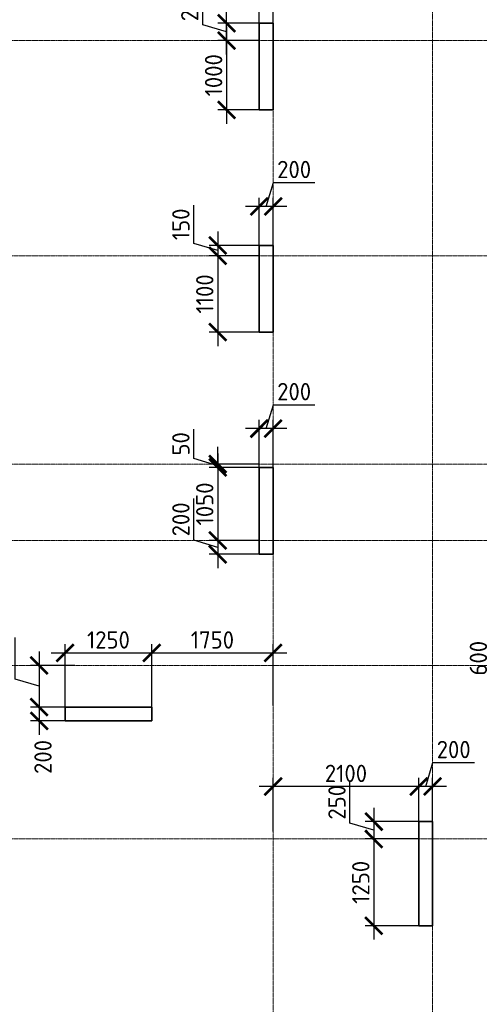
# Model space of a CAD drawing. Header units: millimetres. Extents: x 369815 to 1481759, y -423071 to -27917.
# Tile 11 of 256: x 472288 to 478915, y -376311 to -362128. Entities that reach past the tile are written whole.
import ezdxf

# ---------------------------------------------------------------- set-up
doc = ezdxf.new("R2010")
doc.units = ezdxf.units.MM
doc.linetypes.add('______5', pattern=[1100, 800, -100, 100, -100])
doc.linetypes.add('осевая', pattern=[50.8, 31.75, -6.35, 6.35, -6.35])
doc.layers.add('Колонна_ бетон', color=7, linetype='Continuous', lineweight=50, true_color=0xb4b496)
doc.layers.add('Оси', color=40, linetype='______5', lineweight=18)
doc.layers.add('РАЗМЕРЫ', color=1, linetype='Continuous', lineweight=9)
doc.styles.add('GOST-2.304_Type-B', font='GOST_Common.ttf')
doc.dimstyles.new('СПДС', dxfattribs={"dimscale": 100, "dimtxt": 2.5, "dimasz": 2.5, "dimexe": 1.25, "dimexo": 0, "dimtad": 1, "dimdec": 0, "dimtxsty": 'GOST-2.304_Type-B', "dimblk": 'ARCHTICK', "dimcen": 2.5, "dimdle": 2, "dimadec": 0, "dimazin": 2, "dimtfac": 0.75, "dimtdec": 0, "dimtmove": 1, "dimatfit": 3, "dimfxl": 1, "dimtolj": 1, "dimarcsym": 1})

# ---------------------------------------------------------------- blocks, each defined once
blk = doc.blocks.new('оси2')
at = {"layer": 'Оси', "color": 16, "linetype": 'осевая', "lineweight": 0, "ltscale": 0.5, "transparency": 33554687}
for p, q in [((1015145.5, 5465.4), (1015145.5, -20739.3)), ((1017445.5, 5465.4), (1017445.5, -20739.3)), ((979200, 1707.1), (1032582.1, 1707.1)), ((979200, -1392.9), (1032582.1, -1392.9)), ((979200, -4392.9), (1032582.1, -4392.9)), ((979200, -5492.9), (1032582.1, -5492.9)), ((979200, -7292.9), (1032582.1, -7292.9)), ((979200, -9792.9), (1032582.1, -9792.9))]:
    blk.add_line(p, q, dxfattribs=at)
blk = doc.blocks.new('_ArchTick')
at = {"color": 0, "linetype": 'ByBlock', "const_width": 0.15}
blk.add_lwpolyline([(-0.5, -0.5), (0.5, 0.5)], dxfattribs=at)
blk = doc.blocks.new('*D1726')
at = {"layer": 'DEFPOINTS', "color": 0, "transparency": 16777216}
for p in [(478042, -373173), (478042, -373979, -360), (478242, -373979)]:
    blk.add_point(p, dxfattribs=at)
at = {"layer": 'РАЗМЕРЫ', "color": 0, "lineweight": -2, "transparency": 16777216}
for p, q in [((478142, -373173), (478245, -372829)), ((478245, -372829), (478845, -372829)), ((478042, -373979), (478042, -373048)), ((478242, -373979), (478242, -373048)), ((478442, -373173), (477842, -373173))]:
    blk.add_line(p, q, dxfattribs=at)
at = {"layer": 'РАЗМЕРЫ', "color": 0, "lineweight": -2, "transparency": 16777216, "xscale": 250, "yscale": 250, "zscale": 250, "rotation": 180}
blk.add_blockref('_ArchTick', (478042, -373173), dxfattribs=at)
at = {"layer": 'РАЗМЕРЫ', "color": 0, "lineweight": -2, "transparency": 16777216, "xscale": 250, "yscale": 250, "zscale": 250}
blk.add_blockref('_ArchTick', (478242, -373173), dxfattribs=at)
at = {"layer": 'РАЗМЕРЫ', "color": 0, "transparency": 16777216, "insert": (478545, -372641), "char_height": 250, "attachment_point": 5, "style": 'GOST-2.304_Type-B'}
blk.add_mtext('\\A1;200', dxfattribs=at)
blk = doc.blocks.new('*D1727')
at = {"layer": 'DEFPOINTS', "color": 0, "transparency": 16777216}
for p in [(475942, -373173), (478042, -373669), (475942, -373824)]:
    blk.add_point(p, dxfattribs=at)
at = {"layer": 'РАЗМЕРЫ', "color": 0, "lineweight": -2, "transparency": 16777216}
for p, q in [((475942, -373824), (475942, -373048)), ((478042, -373669), (478042, -373048)), ((478242, -373173), (475742, -373173))]:
    blk.add_line(p, q, dxfattribs=at)
at = {"layer": 'РАЗМЕРЫ', "color": 0, "lineweight": -2, "transparency": 16777216, "xscale": 250, "yscale": 250, "zscale": 250, "rotation": 180}
blk.add_blockref('_ArchTick', (475942, -373173), dxfattribs=at)
at = {"layer": 'РАЗМЕРЫ', "color": 0, "lineweight": -2, "transparency": 16777216, "xscale": 250, "yscale": 250, "zscale": 250}
blk.add_blockref('_ArchTick', (478042, -373173), dxfattribs=at)
at = {"layer": 'РАЗМЕРЫ', "color": 0, "transparency": 16777216, "insert": (476992, -372985), "char_height": 250, "attachment_point": 5, "style": 'GOST-2.304_Type-B'}
blk.add_mtext('\\A1;2100', dxfattribs=at)
blk = doc.blocks.new('*D1728')
at = {"layer": 'DEFPOINTS', "color": 0, "transparency": 16777216}
for p in [(478142, -373679, -200), (477393, -373929), (478042, -373929, -560)]:
    blk.add_point(p, dxfattribs=at)
at = {"layer": 'РАЗМЕРЫ', "color": 0, "lineweight": -2, "transparency": 16777216}
for p, q in [((477049, -373701), (477049, -373101)), ((477393, -373479), (477393, -374129)), ((477393, -373804), (477049, -373701)), ((478142, -373679), (477268, -373679)), ((478042, -373929), (477268, -373929))]:
    blk.add_line(p, q, dxfattribs=at)
at = {"layer": 'РАЗМЕРЫ', "color": 0, "lineweight": -2, "transparency": 16777216, "xscale": 250, "yscale": 250, "zscale": 250}
for p, rotation in [((477393, -373679), 90), ((477393, -373929), 270)]:
    blk.add_blockref('_ArchTick', p, dxfattribs=dict(at, rotation=rotation))
at = {"layer": 'РАЗМЕРЫ', "color": 0, "transparency": 16777216, "insert": (476862, -373401), "char_height": 250, "attachment_point": 5, "rotation": 90, "style": 'GOST-2.304_Type-B'}
blk.add_mtext('\\A1;250', dxfattribs=at)
blk = doc.blocks.new('*D1729')
at = {"layer": 'DEFPOINTS', "color": 0, "transparency": 16777216}
for p in [(478042, -373929, -560), (477393, -375179), (478042, -375179, -200)]:
    blk.add_point(p, dxfattribs=at)
at = {"layer": 'РАЗМЕРЫ', "color": 0, "lineweight": -2, "transparency": 16777216}
for p, q in [((477393, -373729), (477393, -375379)), ((478042, -373929), (477268, -373929)), ((478042, -375179), (477268, -375179))]:
    blk.add_line(p, q, dxfattribs=at)
at = {"layer": 'РАЗМЕРЫ', "color": 0, "lineweight": -2, "transparency": 16777216, "xscale": 250, "yscale": 250, "zscale": 250}
for p, rotation in [((477393, -373929), 90), ((477393, -375179), 270)]:
    blk.add_blockref('_ArchTick', p, dxfattribs=dict(at, rotation=rotation))
at = {"layer": 'РАЗМЕРЫ', "color": 0, "transparency": 16777216, "insert": (477206, -374554), "char_height": 250, "attachment_point": 5, "rotation": 90, "style": 'GOST-2.304_Type-B'}
blk.add_mtext('\\A1;1250', dxfattribs=at)
blk = doc.blocks.new('*D1755')
at = {"layer": 'DEFPOINTS', "color": 0, "transparency": 16777216}
for p in [(475742, -364818), (475742, -365429), (475942, -365429)]:
    blk.add_point(p, dxfattribs=at)
at = {"layer": 'РАЗМЕРЫ', "color": 0, "lineweight": -2, "transparency": 16777216}
for p, q in [((475842, -364818), (475945, -364474)), ((475945, -364474), (476545, -364474)), ((475742, -365429), (475742, -364693)), ((475942, -365429), (475942, -364693)), ((476142, -364818), (475542, -364818))]:
    blk.add_line(p, q, dxfattribs=at)
at = {"layer": 'РАЗМЕРЫ', "color": 0, "lineweight": -2, "transparency": 16777216, "xscale": 250, "yscale": 250, "zscale": 250, "rotation": 180}
blk.add_blockref('_ArchTick', (475742, -364818), dxfattribs=at)
at = {"layer": 'РАЗМЕРЫ', "color": 0, "lineweight": -2, "transparency": 16777216, "xscale": 250, "yscale": 250, "zscale": 250}
blk.add_blockref('_ArchTick', (475942, -364818), dxfattribs=at)
at = {"layer": 'РАЗМЕРЫ', "color": 0, "transparency": 16777216, "insert": (476245, -364286), "char_height": 250, "attachment_point": 5, "style": 'GOST-2.304_Type-B'}
blk.add_mtext('\\A1;200', dxfattribs=at)
blk = doc.blocks.new('*D1756')
at = {"layer": 'DEFPOINTS', "color": 0, "transparency": 16777216}
for p in [(475742, -365379, -200), (475143, -365529), (475742, -365529, -560)]:
    blk.add_point(p, dxfattribs=at)
at = {"layer": 'РАЗМЕРЫ', "color": 0, "lineweight": -2, "transparency": 16777216}
for p, q in [((474799, -365351), (474799, -364801)), ((475143, -365179), (475143, -365729)), ((475143, -365454), (474799, -365351)), ((475742, -365379), (475018, -365379)), ((475742, -365529), (475018, -365529))]:
    blk.add_line(p, q, dxfattribs=at)
at = {"layer": 'РАЗМЕРЫ', "color": 0, "lineweight": -2, "transparency": 16777216, "xscale": 250, "yscale": 250, "zscale": 250}
for p, rotation in [((475143, -365379), 90), ((475143, -365529), 270)]:
    blk.add_blockref('_ArchTick', p, dxfattribs=dict(at, rotation=rotation))
at = {"layer": 'РАЗМЕРЫ', "color": 0, "transparency": 16777216, "insert": (474612, -365076), "char_height": 250, "attachment_point": 5, "rotation": 90, "style": 'GOST-2.304_Type-B'}
blk.add_mtext('\\A1;150', dxfattribs=at)
blk = doc.blocks.new('*D1757')
at = {"layer": 'DEFPOINTS', "color": 0, "transparency": 16777216}
for p in [(475742, -365529, -560), (475143, -366629), (475742, -366629, -200)]:
    blk.add_point(p, dxfattribs=at)
at = {"layer": 'РАЗМЕРЫ', "color": 0, "lineweight": -2, "transparency": 16777216}
for p, q in [((475143, -365329), (475143, -366829)), ((475742, -365529), (475018, -365529)), ((475742, -366629), (475018, -366629))]:
    blk.add_line(p, q, dxfattribs=at)
at = {"layer": 'РАЗМЕРЫ', "color": 0, "lineweight": -2, "transparency": 16777216, "xscale": 250, "yscale": 250, "zscale": 250}
for p, rotation in [((475143, -365529), 90), ((475143, -366629), 270)]:
    blk.add_blockref('_ArchTick', p, dxfattribs=dict(at, rotation=rotation))
at = {"layer": 'РАЗМЕРЫ', "color": 0, "transparency": 16777216, "insert": (474956, -366079), "char_height": 250, "attachment_point": 5, "rotation": 90, "style": 'GOST-2.304_Type-B'}
blk.add_mtext('\\A1;1100', dxfattribs=at)
blk = doc.blocks.new('*D1761')
at = {"layer": 'DEFPOINTS', "color": 0, "transparency": 16777216}
for p in [(475742, -368018), (475742, -368629), (475942, -368629)]:
    blk.add_point(p, dxfattribs=at)
at = {"layer": 'РАЗМЕРЫ', "color": 0, "lineweight": -2, "transparency": 16777216}
for p, q in [((475842, -368018), (475945, -367674)), ((475945, -367674), (476545, -367674)), ((476142, -368018), (475542, -368018)), ((475742, -368629), (475742, -367893)), ((475942, -368629), (475942, -367893))]:
    blk.add_line(p, q, dxfattribs=at)
at = {"layer": 'РАЗМЕРЫ', "color": 0, "lineweight": -2, "transparency": 16777216, "xscale": 250, "yscale": 250, "zscale": 250, "rotation": 180}
blk.add_blockref('_ArchTick', (475742, -368018), dxfattribs=at)
at = {"layer": 'РАЗМЕРЫ', "color": 0, "lineweight": -2, "transparency": 16777216, "xscale": 250, "yscale": 250, "zscale": 250}
blk.add_blockref('_ArchTick', (475942, -368018), dxfattribs=at)
at = {"layer": 'РАЗМЕРЫ', "color": 0, "transparency": 16777216, "insert": (476245, -367486), "char_height": 250, "attachment_point": 5, "style": 'GOST-2.304_Type-B'}
blk.add_mtext('\\A1;200', dxfattribs=at)
blk = doc.blocks.new('*D1762')
at = {"layer": 'DEFPOINTS', "color": 0, "transparency": 16777216}
for p in [(475143, -368579), (475742, -368529, -560), (475742, -368579, -200)]:
    blk.add_point(p, dxfattribs=at)
at = {"layer": 'РАЗМЕРЫ', "color": 0, "lineweight": -2, "transparency": 16777216}
for p, q in [((474799, -368451), (474799, -368026)), ((475143, -368529), (475143, -368279)), ((475143, -368554), (474799, -368451)), ((475742, -368529), (475018, -368529)), ((475742, -368579), (475018, -368579)), ((475143, -368529), (475143, -368579)), ((475143, -368579), (475143, -368829))]:
    blk.add_line(p, q, dxfattribs=at)
at = {"layer": 'РАЗМЕРЫ', "color": 0, "lineweight": -2, "transparency": 16777216, "xscale": 250, "yscale": 250, "zscale": 250}
for p, rotation in [((475143, -368529), 270), ((475143, -368579), 90)]:
    blk.add_blockref('_ArchTick', p, dxfattribs=dict(at, rotation=rotation))
at = {"layer": 'РАЗМЕРЫ', "color": 0, "transparency": 16777216, "insert": (474612, -368238), "char_height": 250, "attachment_point": 5, "rotation": 90, "style": 'GOST-2.304_Type-B'}
blk.add_mtext('\\A1;50', dxfattribs=at)
blk = doc.blocks.new('*D1763')
at = {"layer": 'DEFPOINTS', "color": 0, "transparency": 16777216}
for p in [(475742, -368579, -200), (475143, -369629), (475742, -369629, -560)]:
    blk.add_point(p, dxfattribs=at)
at = {"layer": 'РАЗМЕРЫ', "color": 0, "lineweight": -2, "transparency": 16777216}
for p, q in [((475143, -368379), (475143, -369829)), ((475742, -368579), (475018, -368579)), ((475742, -369629), (475018, -369629))]:
    blk.add_line(p, q, dxfattribs=at)
at = {"layer": 'РАЗМЕРЫ', "color": 0, "lineweight": -2, "transparency": 16777216, "xscale": 250, "yscale": 250, "zscale": 250}
for p, rotation in [((475143, -368579), 90), ((475143, -369629), 270)]:
    blk.add_blockref('_ArchTick', p, dxfattribs=dict(at, rotation=rotation))
at = {"layer": 'РАЗМЕРЫ', "color": 0, "transparency": 16777216, "insert": (474956, -369104), "char_height": 250, "attachment_point": 5, "rotation": 90, "style": 'GOST-2.304_Type-B'}
blk.add_mtext('\\A1;1050', dxfattribs=at)
blk = doc.blocks.new('*D1764')
at = {"layer": 'DEFPOINTS', "color": 0, "transparency": 16777216}
for p in [(475742, -369629, -560), (475143, -369829), (475742, -369829, -200)]:
    blk.add_point(p, dxfattribs=at)
at = {"layer": 'РАЗМЕРЫ', "color": 0, "lineweight": -2, "transparency": 16777216}
for p, q in [((474799, -369626), (474799, -369026)), ((475143, -369429), (475143, -370029)), ((475143, -369729), (474799, -369626)), ((475742, -369629), (475018, -369629)), ((475742, -369829), (475018, -369829))]:
    blk.add_line(p, q, dxfattribs=at)
at = {"layer": 'РАЗМЕРЫ', "color": 0, "lineweight": -2, "transparency": 16777216, "xscale": 250, "yscale": 250, "zscale": 250}
for p, rotation in [((475143, -369629), 90), ((475143, -369829), 270)]:
    blk.add_blockref('_ArchTick', p, dxfattribs=dict(at, rotation=rotation))
at = {"layer": 'РАЗМЕРЫ', "color": 0, "transparency": 16777216, "insert": (474612, -369326), "char_height": 250, "attachment_point": 5, "rotation": 90, "style": 'GOST-2.304_Type-B'}
blk.add_mtext('\\A1;200', dxfattribs=at)
blk = doc.blocks.new('*D1778')
at = {"layer": 'DEFPOINTS', "color": 0, "transparency": 16777216}
for p in [(479633, -371429, -560), (479432, -372029), (479800, -372029, -200)]:
    blk.add_point(p, dxfattribs=at)
at = {"layer": 'РАЗМЕРЫ', "color": 0, "lineweight": -2, "transparency": 16777216}
for p, q in [((479088, -371626), (479088, -371026)), ((479432, -371229), (479432, -372229)), ((479633, -371429), (479307, -371429)), ((479432, -371729), (479088, -371626)), ((479800, -372029), (479307, -372029))]:
    blk.add_line(p, q, dxfattribs=at)
at = {"layer": 'РАЗМЕРЫ', "color": 0, "lineweight": -2, "transparency": 16777216, "xscale": 250, "yscale": 250, "zscale": 250}
for p, rotation in [((479432, -371429), 90), ((479432, -372029), 270)]:
    blk.add_blockref('_ArchTick', p, dxfattribs=dict(at, rotation=rotation))
at = {"layer": 'РАЗМЕРЫ', "color": 0, "transparency": 16777216, "insert": (478901, -371326), "char_height": 250, "attachment_point": 5, "rotation": 90, "style": 'GOST-2.304_Type-B'}
blk.add_mtext('\\A1;600', dxfattribs=at)
blk = doc.blocks.new('*D1780')
at = {"layer": 'DEFPOINTS', "color": 0, "transparency": 16777216}
for p in [(474192, -371249), (472942, -372179), (474192, -372179)]:
    blk.add_point(p, dxfattribs=at)
at = {"layer": 'РАЗМЕРЫ', "color": 0, "lineweight": -2, "transparency": 16777216}
for p, q in [((472942, -372179), (472942, -371124)), ((474192, -372179), (474192, -371124)), ((472742, -371249), (474392, -371249))]:
    blk.add_line(p, q, dxfattribs=at)
at = {"layer": 'РАЗМЕРЫ', "color": 0, "lineweight": -2, "transparency": 16777216, "xscale": 250, "yscale": 250, "zscale": 250, "rotation": 180}
blk.add_blockref('_ArchTick', (472942, -371249), dxfattribs=at)
at = {"layer": 'РАЗМЕРЫ', "color": 0, "lineweight": -2, "transparency": 16777216, "xscale": 250, "yscale": 250, "zscale": 250}
blk.add_blockref('_ArchTick', (474192, -371249), dxfattribs=at)
at = {"layer": 'РАЗМЕРЫ', "color": 0, "transparency": 16777216, "insert": (473567, -371062), "char_height": 250, "attachment_point": 5, "style": 'GOST-2.304_Type-B'}
blk.add_mtext('\\A1;1250', dxfattribs=at)
blk = doc.blocks.new('*D1781')
at = {"layer": 'DEFPOINTS', "color": 0, "transparency": 16777216}
for p in [(475942, -371249), (474192, -372008), (475942, -372008)]:
    blk.add_point(p, dxfattribs=at)
at = {"layer": 'РАЗМЕРЫ', "color": 0, "lineweight": -2, "transparency": 16777216}
for p, q in [((474192, -372008), (474192, -371124)), ((475942, -372008), (475942, -371124)), ((473992, -371249), (476142, -371249))]:
    blk.add_line(p, q, dxfattribs=at)
at = {"layer": 'РАЗМЕРЫ', "color": 0, "lineweight": -2, "transparency": 16777216, "xscale": 250, "yscale": 250, "zscale": 250, "rotation": 180}
blk.add_blockref('_ArchTick', (474192, -371249), dxfattribs=at)
at = {"layer": 'РАЗМЕРЫ', "color": 0, "lineweight": -2, "transparency": 16777216, "xscale": 250, "yscale": 250, "zscale": 250}
blk.add_blockref('_ArchTick', (475942, -371249), dxfattribs=at)
at = {"layer": 'РАЗМЕРЫ', "color": 0, "transparency": 16777216, "insert": (475067, -371062), "char_height": 250, "attachment_point": 5, "style": 'GOST-2.304_Type-B'}
blk.add_mtext('\\A1;1750', dxfattribs=at)
blk = doc.blocks.new('*D1782')
at = {"layer": 'DEFPOINTS', "color": 0, "transparency": 16777216}
for p in [(473082, -371429, -560), (472569, -372029), (473124, -372029, -200)]:
    blk.add_point(p, dxfattribs=at)
at = {"layer": 'РАЗМЕРЫ', "color": 0, "lineweight": -2, "transparency": 16777216}
for p, q in [((472225, -371626), (472225, -371026)), ((472569, -371229), (472569, -372229)), ((473082, -371429), (472444, -371429)), ((472569, -371729), (472225, -371626)), ((473124, -372029), (472444, -372029))]:
    blk.add_line(p, q, dxfattribs=at)
at = {"layer": 'РАЗМЕРЫ', "color": 0, "lineweight": -2, "transparency": 16777216, "xscale": 250, "yscale": 250, "zscale": 250}
for p, rotation in [((472569, -371429), 90), ((472569, -372029), 270)]:
    blk.add_blockref('_ArchTick', p, dxfattribs=dict(at, rotation=rotation))
at = {"layer": 'РАЗМЕРЫ', "color": 0, "transparency": 16777216, "insert": (472037, -371326), "char_height": 250, "attachment_point": 5, "rotation": 90, "style": 'GOST-2.304_Type-B'}
blk.add_mtext('\\A1;600', dxfattribs=at)
blk = doc.blocks.new('*D1783')
at = {"layer": 'DEFPOINTS', "color": 0, "transparency": 16777216}
for p in [(473124, -372029, -200), (472569, -372229), (473059, -372229, -200)]:
    blk.add_point(p, dxfattribs=at)
at = {"layer": 'РАЗМЕРЫ', "color": 0, "lineweight": -2, "transparency": 16777216}
for p, q in [((472569, -371829), (472569, -372429)), ((473124, -372029), (472444, -372029)), ((473059, -372229), (472444, -372229))]:
    blk.add_line(p, q, dxfattribs=at)
at = {"layer": 'РАЗМЕРЫ', "color": 0, "lineweight": -2, "transparency": 16777216, "xscale": 250, "yscale": 250, "zscale": 250}
for p, rotation in [((472569, -372029), 90), ((472569, -372229), 270)]:
    blk.add_blockref('_ArchTick', p, dxfattribs=dict(at, rotation=rotation))
at = {"layer": 'РАЗМЕРЫ', "color": 0, "transparency": 16777216, "insert": (472624, -372748), "char_height": 250, "attachment_point": 5, "rotation": 90, "style": 'GOST-2.304_Type-B'}
blk.add_mtext('\\A1;200', dxfattribs=at)
blk = doc.blocks.new('*D1920')
at = {"layer": 'DEFPOINTS', "color": 0, "transparency": 16777216}
for p in [(475271, -362179), (475794, -362179, -560), (475742, -362429, -560)]:
    blk.add_point(p, dxfattribs=at)
at = {"layer": 'РАЗМЕРЫ', "color": 0, "lineweight": -2, "transparency": 16777216}
for p, q in [((474928, -362201), (474928, -361601)), ((475271, -362629), (475271, -361979)), ((475271, -362304), (474928, -362201)), ((475794, -362179), (475146, -362179)), ((475742, -362429), (475146, -362429))]:
    blk.add_line(p, q, dxfattribs=at)
at = {"layer": 'РАЗМЕРЫ', "color": 0, "lineweight": -2, "transparency": 16777216, "xscale": 250, "yscale": 250, "zscale": 250}
for p, rotation in [((475271, -362179), 90), ((475271, -362429), 270)]:
    blk.add_blockref('_ArchTick', p, dxfattribs=dict(at, rotation=rotation))
at = {"layer": 'РАЗМЕРЫ', "color": 0, "transparency": 16777216, "insert": (474740, -361901), "char_height": 250, "attachment_point": 5, "rotation": 90, "style": 'GOST-2.304_Type-B'}
blk.add_mtext('\\A1;250', dxfattribs=at)
blk = doc.blocks.new('*D1921')
at = {"layer": 'DEFPOINTS', "color": 0, "transparency": 16777216}
for p in [(475742, -362429, -560), (475271, -363429), (475805, -363429, -560)]:
    blk.add_point(p, dxfattribs=at)
at = {"layer": 'РАЗМЕРЫ', "color": 0, "lineweight": -2, "transparency": 16777216}
for p, q in [((475271, -362229), (475271, -363629)), ((475742, -362429), (475146, -362429)), ((475805, -363429), (475146, -363429))]:
    blk.add_line(p, q, dxfattribs=at)
at = {"layer": 'РАЗМЕРЫ', "color": 0, "lineweight": -2, "transparency": 16777216, "xscale": 250, "yscale": 250, "zscale": 250}
for p, rotation in [((475271, -362429), 90), ((475271, -363429), 270)]:
    blk.add_blockref('_ArchTick', p, dxfattribs=dict(at, rotation=rotation))
at = {"layer": 'РАЗМЕРЫ', "color": 0, "transparency": 16777216, "insert": (475084, -362929), "char_height": 250, "attachment_point": 5, "rotation": 90, "style": 'GOST-2.304_Type-B'}
blk.add_mtext('\\A1;1000', dxfattribs=at)
blk = doc.blocks.new('*D1922')
at = {"layer": 'DEFPOINTS', "color": 0, "transparency": 16777216}
for p in [(475742, -361825), (475742, -362179, -560), (475942, -362179, -560)]:
    blk.add_point(p, dxfattribs=at)
at = {"layer": 'РАЗМЕРЫ', "color": 0, "lineweight": -2, "transparency": 16777216}
for p, q in [((475842, -361825), (475945, -361481)), ((475945, -361481), (476545, -361481)), ((475742, -362179), (475742, -361700)), ((475942, -362179), (475942, -361700)), ((476142, -361825), (475542, -361825))]:
    blk.add_line(p, q, dxfattribs=at)
at = {"layer": 'РАЗМЕРЫ', "color": 0, "lineweight": -2, "transparency": 16777216, "xscale": 250, "yscale": 250, "zscale": 250, "rotation": 180}
blk.add_blockref('_ArchTick', (475742, -361825), dxfattribs=at)
at = {"layer": 'РАЗМЕРЫ', "color": 0, "lineweight": -2, "transparency": 16777216, "xscale": 250, "yscale": 250, "zscale": 250}
blk.add_blockref('_ArchTick', (475942, -361825), dxfattribs=at)
at = {"layer": 'РАЗМЕРЫ', "color": 0, "transparency": 16777216, "insert": (476245, -361294), "char_height": 250, "attachment_point": 5, "style": 'GOST-2.304_Type-B'}
blk.add_mtext('\\A1;200', dxfattribs=at)

msp = doc.modelspace()

# ---------------------------------------------------------------- linework, layer by layer
at = {"layer": 'Колонна_ бетон', "color": 180, "linetype": 'Continuous', "lineweight": 35, "transparency": 33554687}
for p, q in [((475941.9, -365378.9, -200), (475741.9, -365378.9, -200)), ((475741.9, -366628.9, -200), (475741.9, -365378.9, -200)), ((475941.9, -365378.9, -200), (475941.9, -366628.9, -200)), ((475741.9, -366628.9, -200), (475941.9, -366628.9, -200)), ((475941.9, -368578.9, -200), (475741.9, -368578.9, -200)), ((475741.9, -369828.9, -200), (475741.9, -368578.9, -200)), ((475941.9, -368578.9, -200), (475941.9, -369828.9, -200)), ((475941.9, -369828.9, -200), (475741.9, -369828.9, -200)), ((472941.5, -372028.9, -200), (472941.5, -372228.9, -200)), ((472941.5, -372028.9, -200), (474191.5, -372028.9, -200)), ((474191.5, -372028.9, -200), (474191.5, -372228.9, -200)), ((472941.5, -372228.9, -200), (474191.5, -372228.9, -200)), ((478041.9, -373678.9, -200), (478241.9, -373678.9, -200)), ((478041.9, -375178.9, -200), (478041.9, -373678.9, -200)), ((478241.9, -375178.9, -200), (478241.9, -373678.9, -200)), ((478241.9, -375178.9, -200), (478041.9, -375178.9, -200))]:
    msp.add_line(p, q, dxfattribs=at)
at = {"layer": 'Колонна_ бетон', "color": 180, "linetype": 'Continuous', "lineweight": 35, "transparency": 33554687, "elevation": -560}
msp.add_lwpolyline([(475742, -362178.9), (475942, -362178.9), (475942, -363428.9), (475742, -363428.9)], close=True, dxfattribs=at)

# ---------------------------------------------------------------- block references
at = {"layer": 'РАЗМЕРЫ'}
msp.add_blockref('оси2', (-539203.5, -364136, -560), dxfattribs=at)

# ---------------------------------------------------------------- dimensions: what is measured, and where the dimension line sits
at = {"layer": 'РАЗМЕРЫ', "color": 146}
dim = msp.add_linear_dim(base=(475742, -361825.1), p1=(475942, -362178.9, -560), p2=(475742, -362178.9, -560), dimstyle='СПДС', dxfattribs=at)
dim.commit()
dim.dimension.update_dxf_attribs({"geometry": '*D1922', "text_midpoint": (476007.6, -361293.9)})
for base, p2, picture, middle in [((475271.4, -362178.9), (475794.2, -362178.9, -560), '*D1920', (474740.2, -362138.2)), ((475271.4, -363428.9), (475804.9, -363428.9, -560), '*D1921', (475083.9, -362928.9))]:
    dim = msp.add_linear_dim(base=base, p1=(475742, -362428.9, -560), p2=p2, angle=90, dimstyle='СПДС', dxfattribs=at)
    dim.commit()
    dim.dimension.update_dxf_attribs({"geometry": picture, "text_midpoint": middle})
at = {"layer": 'РАЗМЕРЫ', "color": 146, "true_color": 0x006272}
for base, p1, p2, picture, middle in [((475742, -364817.5), (475941.9, -365428.9), (475742, -365428.9), '*D1755', (476007.6, -364286.3)), ((475742.2, -368017.5), (475942, -368628.9), (475742.2, -368628.9), '*D1761', (476007.7, -367486.3)), ((474191.7, -371249.5), (472941.7, -372178.9), (474191.7, -372178.9), '*D1780', (473566.7, -371062)), ((475941.9, -371249.5), (474191.7, -372008), (475941.9, -372008), '*D1781', (475066.8, -371062)), ((478042, -373172.5), (478241.9, -373978.9), (478042, -373978.9, -360), '*D1726', (478307.6, -372641.3)), ((475941.9, -373172.5), (478042, -373669), (475941.9, -373823.5), '*D1727', (476992, -372985))]:
    dim = msp.add_linear_dim(base=base, p1=p1, p2=p2, dimstyle='СПДС', override={"dimtofl": 0}, dxfattribs=at)
    dim.commit()
    dim.dimension.update_dxf_attribs({"geometry": picture, "text_midpoint": middle})
for base, p1, p2, picture, middle in [((475143.1, -365528.9), (475742, -365378.9, -200), (475742, -365528.9, -560), '*D1756', (474611.9, -365288.2)), ((475143.1, -366628.9), (475742, -365528.9, -560), (475742, -366628.9, -200), '*D1757', (474955.6, -366078.9)), ((475143.2, -368578.9), (475742.2, -368528.9, -560), (475742, -368578.9, -200), '*D1762', (474612, -368388.2)), ((475143.2, -369628.9), (475741.9, -368578.9, -200), (475742, -369628.9, -560), '*D1763', (474955.7, -369103.9)), ((475143.2, -369828.9), (475742, -369628.9, -560), (475741.9, -369828.9, -200), '*D1764', (474612, -369563.2)), ((472568.6, -372028.9), (473082.1, -371428.9, -560), (473124, -372028.9, -200), '*D1782', (472037.4, -371563.2)), ((479432.1, -372028.9), (479632.9, -371428.9, -560), (479800, -372028.9, -200), '*D1778', (478900.9, -371563.2)), ((477393.1, -373928.9), (478141.9, -373678.9, -200), (478042, -373928.9, -560), '*D1728', (476861.9, -373638.2)), ((477393.1, -375178.9), (478042, -373928.9, -560), (478042, -375178.9, -200), '*D1729', (477205.6, -374553.9))]:
    dim = msp.add_linear_dim(base=base, p1=p1, p2=p2, angle=90, dimstyle='СПДС', override={"dimtofl": 0}, dxfattribs=at)
    dim.commit()
    dim.dimension.update_dxf_attribs({"geometry": picture, "text_midpoint": middle})
dim = msp.add_linear_dim(base=(472568.6, -372228.9), p1=(473124, -372028.9, -200), p2=(473059, -372228.9, -200), angle=90, dimstyle='СПДС', override={"dimtofl": 0}, dxfattribs=at)
dim.commit()
dim.dimension.update_dxf_attribs({"geometry": '*D1783', "text_midpoint": (472811.6, -372748), "dimtype": 160})

doc.saveas('drawing.dxf')
